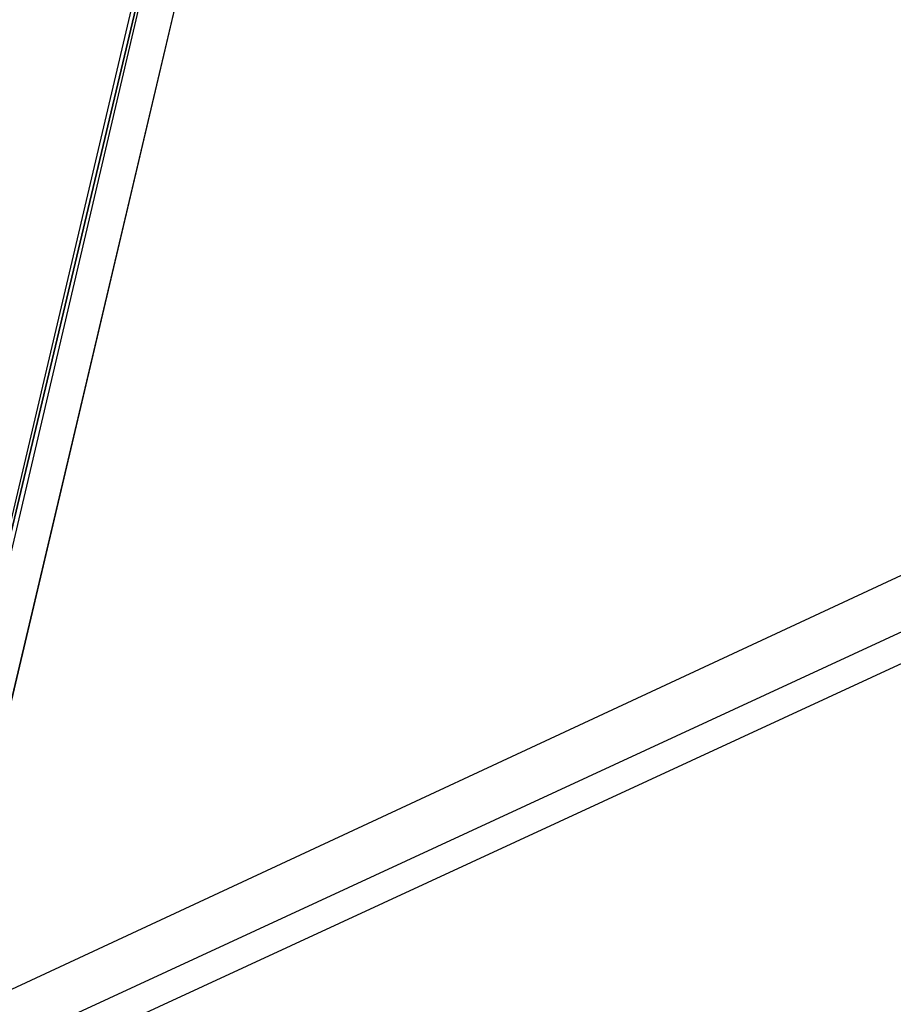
# Model space of a CAD drawing. Header units: feet. Extents: x -79 to 198, y -22 to 181.
# Tile 72 of 256: x 105.75 to 110.47, y 24.22 to 29.54. Entities that reach past the tile are written whole.
import ezdxf

# ---------------------------------------------------------------- set-up
doc = ezdxf.new("R2010")
doc.units = ezdxf.units.FT
doc.layers.add('A-LINEA', color=7, linetype='CONTINUOUS')

msp = doc.modelspace()

# ---------------------------------------------------------------- linework, layer by layer
at = {"layer": 'A-LINEA'}
for p, q in [((109.12, 40.3378), (105.52, 25.0978)), ((71.4822, 8.3811), (121.6031, 31.7045)), ((71.0512, 8.0092), (121.838, 31.468)), ((71.0098, 7.8319), (121.9507, 31.3451))]:
    msp.add_line(p, q, dxfattribs=at)
for points in [[(126.2667, 36.6311), (119.2267, 38.2978), (119.16, 37.9644), (109.12, 40.3378), (105.48, 24.9378), (96.3733, 27.2578), (96.2667, 26.7644), (92.6933, 27.6178), (92.1333, 25.2311), (89.6, 14.5378), (77.3867, 17.4311), (77.2267, 16.7778), (73.6667, 17.6178), (72.7067, 13.6044), (71.9067, 10.1778)], [(105.5467, 26.1244), (105.5467, 26.1378), (106.64, 30.7244), (106.6133, 30.7378), (106.6133, 30.7244), (105.5333, 26.1378), (105.5467, 26.1244)], [(105.5733, 26.1244), (106.6533, 30.7244), (106.64, 30.7244), (105.5467, 26.1378), (105.56, 26.1244), (105.5733, 26.1244)]]:
    msp.add_lwpolyline(points, dxfattribs=at)

doc.saveas('drawing.dxf')
